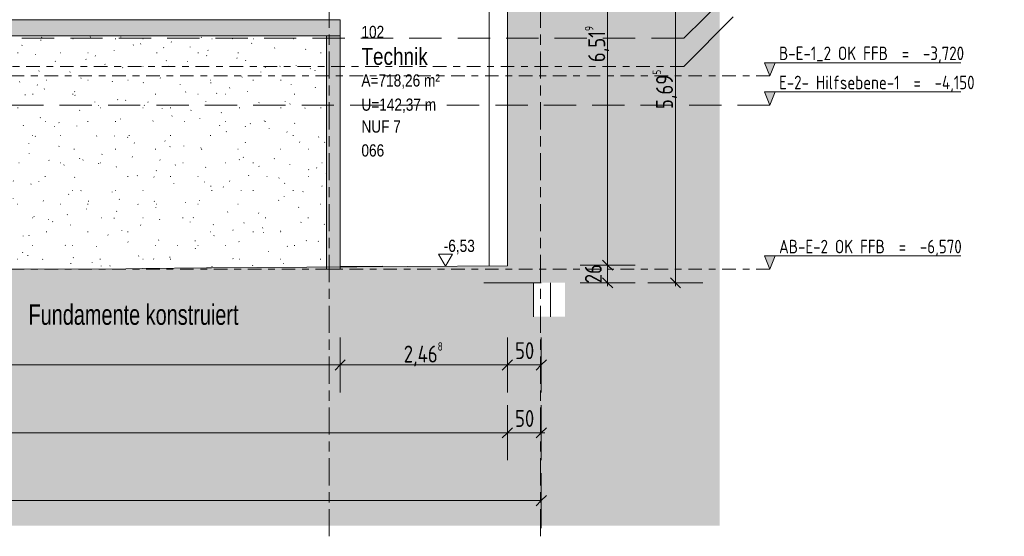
# Model space of a CAD drawing. Header units: metres. Extents: x -34 to 182, y -15 to 869.
# Tile 40 of 46: x 87 to 102, y -13 to -6. Entities that reach past the tile are written whole.
import ezdxf

# ---------------------------------------------------------------- set-up
doc = ezdxf.new("R2010")
doc.units = ezdxf.units.M
for name, pattern in [('_Ebene_', [0.4, 0.2, -0.1, 0, -0.1]), ('_Rasterlinie_', [0.75, 0.4, -0.1, 0.15, -0.1]), ('Abgebrochen', [0.714375, 0.47625, -0.238125])]:
    doc.linetypes.add(name, pattern=pattern)
for name, color, linetype, lineweight in [('A_Bem', 7, 'Continuous', 5), ('A_Bem-100', 7, 'Continuous', 5), ('A_Detailelemente', 7, 'Continuous', 9), ('A_Ebenen', 130, 'Continuous', 5), ('A_Geschossdecken', 7, 'Continuous', 5), ('A_Geschossdecken_Schraffur', 7, 'Continuous', 5), ('A_Hoehenkoten', 124, 'Continuous', 5), ('A_Notizen', 130, 'Continuous', 5), ('A_Raster', 128, 'Continuous', 5), ('A_Raum-Txt', 16, 'Continuous', 5), ('A_Tragwerksstützen', 7, 'Continuous', 5), ('A_Wand', 244, 'Continuous', 5), ('A_Wand_Schraff', 1, 'Continuous', 5), ('A_Wände_Oberflächenschraffur', 244, 'Continuous', 5)]:
    doc.layers.add(name, color=color, linetype=linetype, lineweight=lineweight)
doc.styles.add('Arial', font='arial.ttf', dxfattribs={"width": 0.8, "height": 0.18})
doc.styles.add('Arial_1', font='arial.ttf', dxfattribs={"width": 0.7, "height": 0.3})
doc.styles.add('Arial_B', font='txt', dxfattribs={"width": 0.8, "height": 0.25})
doc.styles.add('ISOCPEUR', font='isocpeur.ttf', dxfattribs={"width": 0.8, "height": 0.2})
doc.styles.add('ISOCPEUR_1', font='isocpeur.ttf', dxfattribs={"width": 0.8, "height": 0.25})
doc.dimstyles.new('BLB-Standard_2_5_Aussen', dxfattribs={"dimscale": 0.3048, "dimtxt": 0.248995, "dimasz": 0.492126, "dimexe": 1.32874, "dimexo": 0.0625, "dimgap": 0.032808, "dimtad": 1, "dimdec": 1, "dimlfac": 100, "dimrnd": 0.1, "dimdsep": 46, "dimtxsty": 'ISOCPEUR_1', "dimblk1": 'OBLIQUE', "dimblk2": 'OBLIQUE', "dimsah": 1, "dimcen": 0.09, "dimdle": 0.164042, "dimazin": 0, "dimtfac": 1, "dimtdec": 4, "dimtix": 1, "dimtmove": 0, "dimatfit": 3, "dimfxl": 1.32874, "dimfxlon": 1, "dimtvp": 1, "dimtolj": 1, "dimtzin": 0, "dimarcsym": 2})
doc.dimstyles.new('BLB-Standard_2_5_Aussen_1', dxfattribs={"dimscale": 0.3048, "dimtxt": 0.248995, "dimasz": 0.492126, "dimexe": 1.32874, "dimexo": 0.0625, "dimgap": 0.032808, "dimtad": 1, "dimrnd": 0.001, "dimzin": 0, "dimdsep": 46, "dimtxsty": 'ISOCPEUR_1', "dimblk1": 'OBLIQUE', "dimblk2": 'OBLIQUE', "dimsah": 1, "dimcen": 0.09, "dimdle": 0.164042, "dimazin": 0, "dimtfac": 1, "dimtdec": 4, "dimtix": 1, "dimtmove": 0, "dimatfit": 3, "dimfxl": 1.32874, "dimfxlon": 1, "dimtvp": 1, "dimtolj": 1, "dimtzin": 0, "dimarcsym": 2})

# ---------------------------------------------------------------- blocks, each defined once
blk = doc.blocks.new('STB Stütze - rechteckig1 - STB 310 x 310-8104198-F')
at = {"layer": 'A_Tragwerksstützen', "color": 250, "lineweight": 9}
blk.add_line((22.451, -9.313), (22.451, -3.096), dxfattribs=at)
blk = doc.blocks.new('Ebene - Rohbau-1046864-F')
at = {"layer": 'A_Ebenen'}
blk.add_hatch(color=256, dxfattribs=at).paths.add_polyline_path([(26.672, -2.599), (26.592, -2.795), (26.513, -2.599)], flags=0)
at = {"layer": 'A_Ebenen', "color": 170, "lineweight": 9}
for p, q in [((26.513, -2.599), (26.592, -2.795)), ((26.513, -2.599), (29.413, -2.599)), ((26.592, -2.795), (26.672, -2.599))]:
    blk.add_line(p, q, dxfattribs=at)
at = {"layer": 'A_Ebenen', "color": 251, "lineweight": 9}
for p, q in [((26.672, -2.599), (26.513, -2.599)), ((26.513, -2.599), (26.592, -2.795)), ((26.592, -2.795), (26.672, -2.599))]:
    blk.add_line(p, q, dxfattribs=at)
blk = doc.blocks.new('DIMBLOCK96-F')
at = {"layer": 'A_Bem-100'}
for p, q in [((42.936, -12.372), (42.936, -13.182)), ((42.936, -12.777), (42.936, -12.372)), ((94.786, -12.372), (94.786, -13.182)), ((94.786, -12.777), (94.786, -12.372)), ((42.936, -12.777), (94.786, -12.777))]:
    blk.add_line(p, q, dxfattribs=at)
at = {"layer": 'A_Bem-100', "lineweight": 9}
for p, q in [((42.936, -12.777), (42.861, -12.852)), ((42.936, -12.777), (43.011, -12.702)), ((94.786, -12.777), (94.711, -12.852)), ((94.786, -12.777), (94.861, -12.702))]:
    blk.add_line(p, q, dxfattribs=at)
at = {"layer": 'A_Bem-100', "color": 0, "insert": (68.572, -12.441), "char_height": 0.25, "width": 0.69316, "attachment_point": 1, "line_spacing_factor": 1.149209, "style": 'ISOCPEUR_1'}
blk.add_mtext('51,85', dxfattribs=at)
blk = doc.blocks.new('_Oblique')
at = {"color": 0, "linetype": 'ByBlock', "lineweight": -2}
blk.add_line((-0.5, -0.5), (0.5, 0.5), dxfattribs=at)
blk = doc.blocks.new('Höhenkoten - leer-6237472-F')
at = {"layer": 'A_Hoehenkoten'}
for p, q in [((-23.599, -6.765), (-23.806, -6.765)), ((-23.702, -6.945), (-23.806, -6.765)), ((-23.702, -6.945), (-23.599, -6.765))]:
    blk.add_line(p, q, dxfattribs=at)
blk = doc.blocks.new('DIMBLOCK106-F')
at = {"layer": 'A_Bem-100', "lineweight": 9}
for p, q in [((95.765, -9.305), (95.69, -9.23)), ((95.765, -9.305), (95.84, -9.38)), ((95.765, -9.565), (95.69, -9.49)), ((95.765, -9.565), (95.84, -9.64))]:
    blk.add_line(p, q, dxfattribs=at)
at = {"layer": 'A_Bem-100'}
for p, q in [((95.36, -9.305), (96.17, -9.305)), ((95.765, -9.305), (95.36, -9.305)), ((95.765, -9.615), (95.765, -9.305)), ((95.36, -9.565), (96.17, -9.565)), ((95.765, -9.565), (95.36, -9.565))]:
    blk.add_line(p, q, dxfattribs=at)
at = {"layer": 'A_Bem-100', "color": 0, "insert": (95.429, -9.572), "char_height": 0.25, "width": 0.32865, "attachment_point": 1, "rotation": 90, "line_spacing_factor": 1.149209, "style": 'ISOCPEUR_1'}
blk.add_mtext('26', dxfattribs=at)
blk = doc.blocks.new('DIMBLOCK107-F')
at = {"layer": 'A_Bem-100', "lineweight": 9}
for p, q in [((95.765, -2.787), (95.69, -2.712)), ((95.765, -2.787), (95.84, -2.862)), ((95.765, -9.305), (95.69, -9.23)), ((95.765, -9.305), (95.84, -9.38))]:
    blk.add_line(p, q, dxfattribs=at)
at = {"layer": 'A_Bem-100'}
for p, q in [((95.36, -2.787), (96.17, -2.787)), ((95.765, -2.787), (95.36, -2.787)), ((95.765, -9.305), (95.765, -2.787)), ((95.36, -9.305), (96.17, -9.305)), ((95.765, -9.305), (95.36, -9.305))]:
    blk.add_line(p, q, dxfattribs=at)
at = {"layer": 'A_Bem-100', "color": 0, "insert": (95.429, -6.311), "char_height": 0.25, "width": 0.63639, "attachment_point": 1, "rotation": 90, "line_spacing_factor": 1.149209, "style": 'ISOCPEUR_1'}
blk.add_mtext('6,51\\A2\\H0.5x;\\S9^  ;\\H2x;', dxfattribs=at)
blk = doc.blocks.new('DIMBLOCK127-F')
at = {"layer": 'A_Bem-100'}
for p, q in [((71.032, -11.372), (71.032, -12.182)), ((71.032, -11.777), (71.032, -11.372)), ((94.286, -11.372), (94.286, -12.182)), ((94.286, -11.777), (94.286, -11.372)), ((71.032, -11.777), (94.286, -11.777))]:
    blk.add_line(p, q, dxfattribs=at)
at = {"layer": 'A_Bem-100', "lineweight": 9}
for p, q in [((71.032, -11.777), (71.107, -11.702)), ((94.286, -11.777), (94.361, -11.702)), ((71.032, -11.777), (70.957, -11.852)), ((94.286, -11.777), (94.211, -11.852))]:
    blk.add_line(p, q, dxfattribs=at)
at = {"layer": 'A_Bem-100', "color": 0, "insert": (82.298, -11.441), "char_height": 0.25, "width": 0.86645, "attachment_point": 1, "line_spacing_factor": 1.149209, "style": 'ISOCPEUR_1'}
blk.add_mtext('23,25\\A2\\H0.5x;\\S4^  ;\\H2x;', dxfattribs=at)
blk = doc.blocks.new('DIMBLOCK128-F')
at = {"layer": 'A_Bem-100'}
for p, q in [((94.286, -11.372), (94.286, -12.182)), ((94.286, -11.777), (94.286, -11.372)), ((94.786, -11.372), (94.786, -12.182)), ((94.786, -11.777), (94.786, -11.372)), ((94.286, -11.777), (94.836, -11.777))]:
    blk.add_line(p, q, dxfattribs=at)
at = {"layer": 'A_Bem-100', "lineweight": 9}
for p, q in [((94.286, -11.777), (94.361, -11.702)), ((94.786, -11.777), (94.861, -11.702)), ((94.286, -11.777), (94.211, -11.852)), ((94.786, -11.777), (94.711, -11.852))]:
    blk.add_line(p, q, dxfattribs=at)
at = {"layer": 'A_Bem-100', "color": 0, "insert": (94.399, -11.441), "char_height": 0.25, "width": 0.32865, "attachment_point": 1, "line_spacing_factor": 1.149209, "style": 'ISOCPEUR_1'}
blk.add_mtext('50', dxfattribs=at)
blk = doc.blocks.new('DIMBLOCK129-F')
at = {"layer": 'A_Bem-100'}
for p, q in [((96.36, -3.87), (97.17, -3.87)), ((96.765, -3.87), (96.36, -3.87)), ((96.765, -9.615), (96.765, -3.87)), ((96.36, -9.565), (97.17, -9.565)), ((96.765, -9.565), (96.36, -9.565))]:
    blk.add_line(p, q, dxfattribs=at)
at = {"layer": 'A_Bem-100', "lineweight": 9}
for p, q in [((96.765, -3.87), (96.69, -3.795)), ((96.765, -3.87), (96.84, -3.945)), ((96.765, -9.565), (96.69, -9.49)), ((96.765, -9.565), (96.84, -9.64))]:
    blk.add_line(p, q, dxfattribs=at)
at = {"layer": 'A_Bem-100', "color": 0, "insert": (96.429, -7.003), "char_height": 0.25, "width": 0.68419, "attachment_point": 1, "rotation": 90, "line_spacing_factor": 1.149209, "style": 'ISOCPEUR_1'}
blk.add_mtext('5,69\\A2\\H0.5x;\\S5^  ;\\H2x;', dxfattribs=at)
blk = doc.blocks.new('DIMBLOCK164-F')
at = {"layer": 'A_Bem-100'}
for p, q in [((74.133, -10.372), (74.133, -11.182)), ((74.133, -10.777), (74.133, -10.372)), ((91.818, -10.372), (91.818, -11.182)), ((91.818, -10.777), (91.818, -10.372)), ((74.133, -10.777), (91.818, -10.777))]:
    blk.add_line(p, q, dxfattribs=at)
at = {"layer": 'A_Bem-100', "lineweight": 9}
for p, q in [((74.133, -10.777), (74.208, -10.702)), ((91.818, -10.777), (91.893, -10.702)), ((74.133, -10.777), (74.058, -10.852)), ((91.818, -10.777), (91.743, -10.852))]:
    blk.add_line(p, q, dxfattribs=at)
at = {"layer": 'A_Bem-100', "color": 0, "insert": (82.642, -10.441), "char_height": 0.25, "width": 0.80072, "attachment_point": 1, "line_spacing_factor": 1.149209, "style": 'ISOCPEUR_1'}
blk.add_mtext('17,68\\A2\\H0.5x;\\S5^  ;\\H2x;', dxfattribs=at)
blk = doc.blocks.new('DIMBLOCK165-F')
at = {"layer": 'A_Bem-100'}
for p, q in [((91.818, -10.372), (91.818, -11.182)), ((91.818, -10.777), (91.818, -10.372)), ((94.286, -10.372), (94.286, -11.182)), ((94.286, -10.777), (94.286, -10.372)), ((91.818, -10.777), (94.286, -10.777))]:
    blk.add_line(p, q, dxfattribs=at)
at = {"layer": 'A_Bem-100', "lineweight": 9}
for p, q in [((91.818, -10.777), (91.893, -10.702)), ((94.286, -10.777), (94.361, -10.702)), ((91.818, -10.777), (91.743, -10.852)), ((94.286, -10.777), (94.211, -10.852))]:
    blk.add_line(p, q, dxfattribs=at)
at = {"layer": 'A_Bem-100', "color": 0, "insert": (92.757, -10.441), "char_height": 0.25, "width": 0.7081, "attachment_point": 1, "line_spacing_factor": 1.149209, "style": 'ISOCPEUR_1'}
blk.add_mtext('2,46\\A2\\H0.5x;\\S8^  ;\\H2x;', dxfattribs=at)
blk = doc.blocks.new('DIMBLOCK166-F')
at = {"layer": 'A_Bem-100'}
for p, q in [((94.286, -10.372), (94.286, -11.182)), ((94.286, -10.777), (94.286, -10.372)), ((94.786, -10.372), (94.786, -11.182)), ((94.786, -10.777), (94.786, -10.372)), ((94.286, -10.777), (94.786, -10.777))]:
    blk.add_line(p, q, dxfattribs=at)
at = {"layer": 'A_Bem-100', "lineweight": 9}
for p, q in [((94.286, -10.777), (94.361, -10.702)), ((94.786, -10.777), (94.861, -10.702)), ((94.286, -10.777), (94.211, -10.852)), ((94.786, -10.777), (94.711, -10.852))]:
    blk.add_line(p, q, dxfattribs=at)
at = {"layer": 'A_Bem-100', "color": 0, "insert": (94.399, -10.441), "char_height": 0.25, "width": 0.32865, "attachment_point": 1, "line_spacing_factor": 1.149209, "style": 'ISOCPEUR_1'}
blk.add_mtext('50', dxfattribs=at)

msp = doc.modelspace()

# ---------------------------------------------------------------- hatches: boundary and pattern name
at = {"layer": 'A_Detailelemente'}
msp.add_hatch(color=254, dxfattribs=at).paths.add_polyline_path([(72.0582, -13.1485), (97.4159, -13.1485), (97.4159, -4.1477), (94.786, -4.1014), (94.786, -9.5651), (95.136, -9.5651), (95.136, -10.0651), (93.936, -10.0651), (93.936, -9.5651), (71.2035, -9.5651), (71.2035, -10.0651), (70.2035, -10.0651), (70.2035, -9.5651), (58.2009, -9.5651), (58.2009, -10.0651), (57.2009, -10.0651), (57.2009, -9.5651), (57.551, -9.5651), (57.551, -7.1851), (52.0347, -7.1851), (52.0347, -8.0351), (51.114, -8.0351), (51.114, -7.1851), (43.6656, -7.1851), (43.6656, -8.0351), (42.5856, -8.0351), (42.5856, -7.1851), (40.4356, -7.1851), (40.4356, -3.611), (40.2592, -3.621), (39.4553, -3.6308), (39.4553, -13.1485), (68.4356, -13.1485)], flags=0)
at = {"layer": 'A_Geschossdecken_Schraffur', "lineweight": 9}
for points in [[(90.1708, -5.9251), (91.8179, -5.9251), (91.8179, -5.6851), (74.1329, -5.6851), (74.1329, -5.9251), (86.5483, -5.9251)], [(82.9258, -9.5651), (94.786, -9.5651), (94.786, -9.3132), (94.6434, -9.3132), (88.8972, -9.3531), (88.6575, -9.3588), (84.177, -9.367), (83.3972, -9.3631), (82.1624, -9.3651), (74.4885, -9.3651), (70.5535, -9.3531), (70.5535, -9.5651), (75.6807, -9.5651)]]:
    msp.add_hatch(color=253, dxfattribs=at).paths.add_polyline_path(points, flags=0)
h = msp.add_hatch(color=253, dxfattribs=at)
h.paths.add_polyline_path([(70.2035, -10.0651), (71.2035, -10.0651), (71.2035, -9.5651), (70.2035, -9.5651)], flags=0)
h.paths.add_polyline_path([(94.6721, -10.0651), (94.6721, -9.5651), (93.936, -9.5651), (93.936, -10.0651)], flags=0)
h.paths.add_polyline_path([(57.551, -10.0651), (58.2009, -10.0651), (58.2009, -9.5651), (57.2009, -9.5651), (57.2009, -10.0651)], flags=0)
at = {"layer": 'A_Wand_Schraff', "lineweight": 9}
for points in [[(94.286, -9.3157), (94.786, -9.3132), (94.786, -4.049), (94.286, -4.049), (94.286, -7.3972)], [(91.8179, -9.3651), (91.8179, -5.9251), (91.6179, -5.9251), (91.6179, -9.3651)]]:
    msp.add_hatch(color=253, dxfattribs=at).paths.add_polyline_path(points, flags=0)
at = {"layer": 'A_Wände_Oberflächenschraffur'}
h = msp.add_hatch(dxfattribs=at)
h.set_pattern_fill('FP_50', style=0, pattern_type=2)
h.set_pattern_definition([(0, (108.63052, 18.796), (0.813, 0.203), [0.007, -0.603, 0.007, -0.603, -3.251]), (0, (108.63052, 18.796), (0.813, 0.203), [-1.219, 0.007, -1.212, 0.007, -0.603, -1.422]), (0, (108.63052, 18.796), (0.813, 0.203), [-3.048, 0.007, -0.4, 0.007, -1.009]), (120, (108.93452, 18.897), (-0.5823032, 0.60257865), [0.007, -0.603, 0.007, -0.603, -3.251]), (120, (108.93452, 18.897), (-0.5823032, 0.60257865), [-1.219, 0.007, -1.212, 0.007, -0.603, -1.422]), (120, (108.93452, 18.897), (-0.5823032, 0.60257865), [-3.048, 0.007, -0.4, 0.007, -1.009]), (240, (109.03652, 19.304), (-0.2306968, -0.80557865), [0.007, -0.603, 0.007, -0.603, -3.251]), (240, (109.03652, 19.304), (-0.2306968, -0.80557865), [-1.219, 0.007, -1.212, 0.007, -0.603, -1.422]), (240, (109.03652, 19.304), (-0.2306968, -0.80557865), [-3.048, 0.007, -0.4, 0.007, -1.009])])
h.paths.add_polyline_path([(83.8277, -9.3651), (85.1965, -9.3651), (88.6575, -9.3587), (88.9065, -9.3529), (90.1708, -9.3434), (91.6179, -9.3336), (91.6179, -5.9251), (74.3329, -5.9251), (74.3329, -9.3646), (74.4885, -9.3651), (82.1852, -9.3649), (83.4277, -9.3631), (83.8277, -9.3651)], flags=0)
h.paths.add_polyline_path([(83.3971, -9.363), (83.3971, -9.363), (82.9258, -9.3607)], flags=0)

# ---------------------------------------------------------------- linework, layer by layer
at = {"layer": 'A_Ebenen', "color": 31}
msp.add_line((96.8869, -5.9551), (97.6901, -5.1651), dxfattribs=at)
at = {"layer": 'A_Ebenen', "color": 170, "lineweight": 9}
msp.add_line((96.8869, -6.3751), (97.6154, -5.6423), dxfattribs=at)
at = {"layer": 'A_Ebenen', "color": 31, "linetype": 'Abgebrochen'}
for p, q in [((96.8869, -5.9551), (40.0095, -5.9551)), ((98.1569, -6.9451), (38.7395, -6.9451))]:
    msp.add_line(p, q, dxfattribs=at)
at = {"layer": 'A_Ebenen', "color": 170, "linetype": '_Ebene_', "lineweight": 9}
for p, q in [((96.8869, -6.3751), (40.0095, -6.3751)), ((98.1569, -6.5151), (38.7395, -6.5151)), ((98.1569, -9.3651), (38.7395, -9.3651))]:
    msp.add_line(p, q, dxfattribs=at)
at = {"layer": 'A_Geschossdecken', "color": 250, "lineweight": 9}
for p, q in [((91.8179, -5.6851), (74.1329, -5.6851)), ((91.8179, -5.9251), (91.8179, -5.6851)), ((74.1329, -5.9251), (91.8179, -5.9251)), ((88.6575, -9.3588), (84.177, -9.367)), ((88.8972, -9.3531), (88.6575, -9.3588)), ((89.847, -9.3458), (88.8972, -9.3531)), ((94.286, -9.3157), (89.847, -9.3458)), ((89.847, -9.3458), (89.9196, -9.3451)), ((91.8179, -9.3266), (92.4458, -9.3204)), ((94.786, -9.5651), (93.936, -9.5651)), ((94.6721, -10.0651), (94.6721, -9.5651)), ((94.9207, -10.0651), (94.9207, -9.5651))]:
    msp.add_line(p, q, dxfattribs=at)
at = {"layer": 'A_Raster', "linetype": '_Rasterlinie_', "lineweight": 9}
for p, q in [((91.656, -13.3036), (91.656, 13.0853)), ((94.776, -13.3036), (94.776, 13.0853))]:
    msp.add_line(p, q, dxfattribs=at)
at = {"layer": 'A_Wand', "color": 250, "lineweight": 9}
for p, q in [((94.286, -4.049), (94.286, -9.3157)), ((91.6179, -5.9251), (91.6179, -9.3651)), ((91.8179, -9.3651), (91.8179, -5.9251)), ((91.6179, -9.3651), (91.8179, -9.3651))]:
    msp.add_line(p, q, dxfattribs=at)

# ---------------------------------------------------------------- block references
at = {"layer": 'A_Ebenen', "color": 251, "lineweight": 9}
for p in [(71.5645, -3.72), (71.5645, -4.15), (71.5645, -6.57)]:
    msp.add_blockref('Ebene - Rohbau-1046864-F', p, dxfattribs=at)
at = {"layer": 'A_Hoehenkoten'}
msp.add_blockref('Höhenkoten - leer-6237472-F', (117.0752, -2.3768), dxfattribs=at)
at = {"layer": 'A_Tragwerksstützen', "color": 250, "lineweight": 9}
msp.add_blockref('STB Stütze - rechteckig1 - STB 310 x 310-8104198-F', (71.5645, 0), dxfattribs=at)

# ---------------------------------------------------------------- texts
at = {"layer": 'A_Ebenen', "color": 7, "char_height": 0.2, "attachment_point": 1, "style": 'ISOCPEUR'}
for s, insert, width in [('B-E-1_2 OK FFB  =  -3,720', (98.2933, -6.0809), 3.411982), ('E-2- Hilfsebene-1  =  -4,150', (98.2933, -6.5109), 3.565906), ('AB-E-2 OK FFB  =  -6,570', (98.2933, -8.9309), 3.315779)]:
    msp.add_mtext(s, dxfattribs=dict(at, insert=insert, width=width))
at = {"layer": 'A_Hoehenkoten', "insert": (93.3468, -8.9297), "char_height": 0.18, "width": 0.542095, "attachment_point": 1, "line_spacing_factor": 0.941778, "style": 'Arial'}
msp.add_mtext('-6,53', dxfattribs=at)
at = {"layer": 'A_Notizen', "color": 7, "insert": (87.2211, -9.8847), "char_height": 0.3, "width": 3.832868, "attachment_point": 1, "style": 'Arial_1'}
msp.add_mtext('Fundamente konstruiert', dxfattribs=at)
at = {"layer": 'A_Raum-Txt', "attachment_point": 1}
for s, insert, char_height, width, style in [('102', (92.1325, -5.7757), 0.18, 0.40405, 'Arial'), ('Technik', (92.1325, -6.1011), 0.25, 1.269873, 'Arial_B'), ('A=718,26 m²', (92.1325, -6.4909), 0.18, 1.378902, 'Arial'), ('U=142,37 m', (92.1325, -6.8476), 0.18, 1.314767, 'Arial'), ('NUF 7', (92.1325, -7.1702), 0.18, 0.692658, 'Arial'), ('066', (92.1325, -7.5229), 0.18, 0.40405, 'Arial')]:
    msp.add_mtext(s, dxfattribs=dict(at, insert=insert, char_height=char_height, width=width, style=style))

# ---------------------------------------------------------------- dimensions: what is measured, and where the dimension line sits
at = {"layer": 'A_Bem'}
for base, p1, p2, text, override, picture, middle in [((95.7652, -2.7865), (95.3602, -9.3051), (95.3602, -2.7865), '\\A1;6,51\\Q;{\\A1;{\\H0.5x;\\S9^ ;}}', {"dimpost": '<>', "dimfxl": 6.518576}, 'DIMBLOCK107-F', (95.6052, -6.0458)), ((96.7652, -3.8701), (96.3602, -9.5651), (96.3602, -3.8701), '\\A1;5,69\\Q;{\\A1;{\\H0.5x;\\S5^ ;}}', {"dimpost": '<>', "dimfxl": 5.695}, 'DIMBLOCK129-F', (96.6052, -6.7176))]:
    dim = msp.add_linear_dim(base=base, p1=p1, p2=p2, angle=90, text=text, dimstyle='BLB-Standard_2_5_Aussen_1', override=override, dxfattribs=at)
    dim.commit()
    dim.dimension.update_dxf_attribs({"geometry": picture, "text_midpoint": middle})
dim = msp.add_linear_dim(base=(95.7652, -9.3051), p1=(95.3602, -9.5651), p2=(95.3602, -9.3051), angle=90, dimstyle='BLB-Standard_2_5_Aussen', override={"dimpost": '<>', "dimfxl": 0.26}, dxfattribs=at)
dim.commit()
dim.dimension.update_dxf_attribs({"geometry": 'DIMBLOCK106-F', "text_midpoint": (95.6302, -9.4351)})
for base, p1, p2, text, override, picture, middle in [((91.8179, -10.7774), (74.1329, -10.3724), (91.8179, -10.3724), '\\A1;17,68\\Q;{\\A1;{\\H0.5x;\\S5^ ;}}', {"dimpost": '<>', "dimfxl": 17.685}, 'DIMBLOCK164-F', (82.9754, -10.6174)), ((94.286, -10.7774), (91.8179, -10.3724), (94.286, -10.3724), '\\A1;2,46\\Q;{\\A1;{\\H0.5x;\\S8^ ;}}', {"dimpost": '<>', "dimfxl": 2.468043}, 'DIMBLOCK165-F', (93.0519, -10.6174)), ((94.286, -11.7774), (71.0318, -11.3724), (94.286, -11.3724), '\\A1;23,25\\Q;{\\A1;{\\H0.5x;\\S4^ ;}}', {"dimpost": '<>', "dimfxl": 23.254138}, 'DIMBLOCK127-F', (82.6589, -11.6174))]:
    dim = msp.add_linear_dim(base=base, p1=p1, p2=p2, text=text, dimstyle='BLB-Standard_2_5_Aussen_1', override=override, dxfattribs=at)
    dim.commit()
    dim.dimension.update_dxf_attribs({"geometry": picture, "text_midpoint": middle})
for base, p1, p2, dimstyle, override, picture, middle in [((94.786, -10.7774), (94.286, -10.3724), (94.786, -10.3724), 'BLB-Standard_2_5_Aussen', {"dimpost": '<>', "dimfxl": 0.5}, 'DIMBLOCK166-F', (94.536, -10.6424)), ((94.786, -11.7774), (94.286, -11.3724), (94.786, -11.3724), 'BLB-Standard_2_5_Aussen', {"dimpost": '<>', "dimfxl": 0.5}, 'DIMBLOCK128-F', (94.536, -11.6424)), ((94.786, -12.7774), (42.9356, -12.3724), (94.786, -12.3724), 'BLB-Standard_2_5_Aussen_1', {"dimpost": '<>', "dimfxl": 51.850392}, 'DIMBLOCK96-F', (68.8608, -12.6424))]:
    dim = msp.add_linear_dim(base=base, p1=p1, p2=p2, dimstyle=dimstyle, override=override, dxfattribs=at)
    dim.commit()
    dim.dimension.update_dxf_attribs({"geometry": picture, "text_midpoint": middle})

doc.saveas('drawing.dxf')
